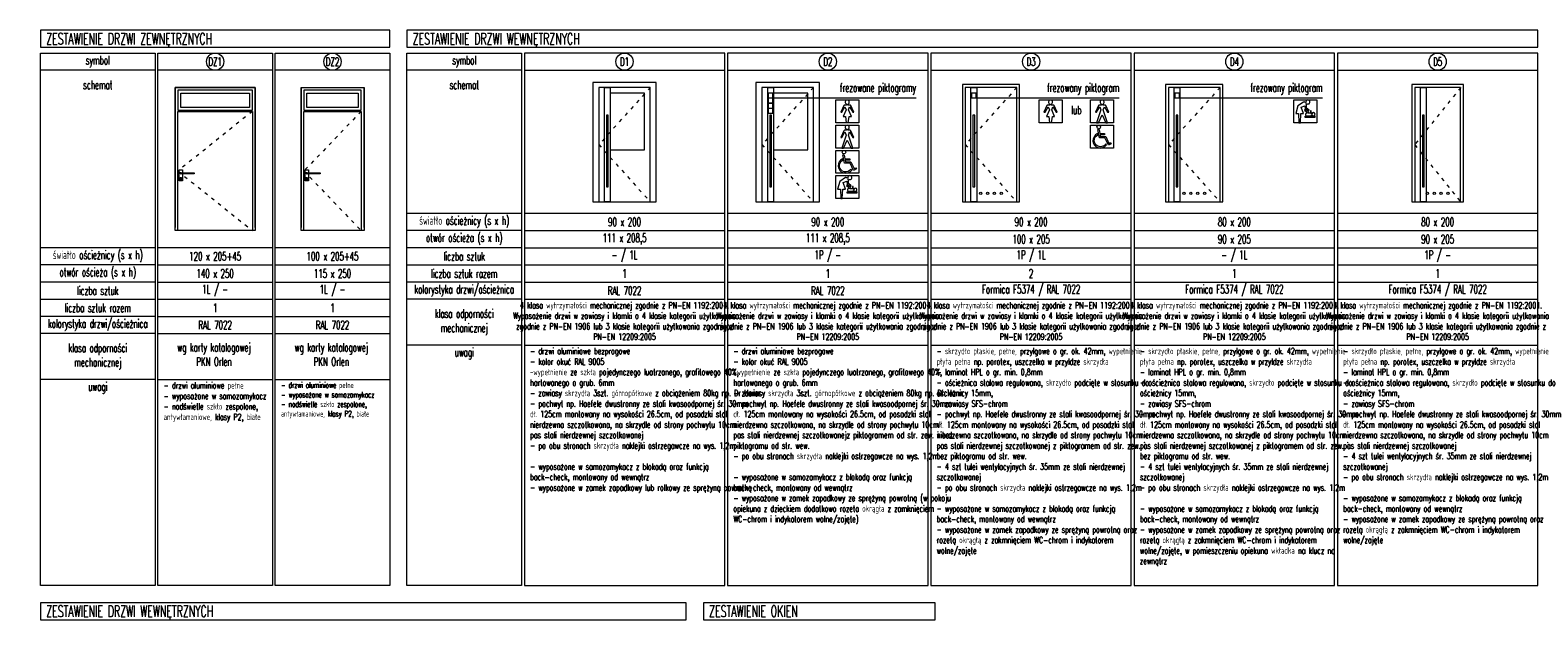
# Model space of a CAD drawing. Header units: millimetres. Extents: x -2074 to 12588, y -3630 to 101167.
# Tile 5 of 256: x -2074 to 559, y -1922 to -892. Entities that reach past the tile are written whole.
import ezdxf
from ezdxf.enums import TextEntityAlignment as Align

# ---------------------------------------------------------------- set-up
doc = ezdxf.new("R2010")
doc.units = ezdxf.units.MM
doc.linetypes.add('ACAD_ISO03W100', pattern=[30, 12, -18])
for name, color, linetype, lineweight in [('SelinAr_BUD_drzwi okna', 7, 'Continuous', 18), ('SelinAr_BUD_drzwi okna znaczniki', 7, 'Continuous', 18), ('SelinAr_BUD_opisy', 7, 'Continuous', 20)]:
    doc.layers.add(name, color=color, linetype=linetype, lineweight=lineweight)
doc.styles.add('style1', font='romans.shx', dxfattribs={"width": 0.6})

# ---------------------------------------------------------------- blocks, each defined once
blk = doc.blocks.new('dasdasd')
at = {"layer": 'SelinAr_BUD_drzwi okna znaczniki', "ltscale": 0.2}
blk.add_circle((7911.4, 111086.1), 15, dxfattribs=at)
at = {"layer": 'SelinAr_BUD_drzwi okna znaczniki', "ltscale": 0.2, "style": 'style1', "width": 0.6}
blk.add_text('D1', height=15, dxfattribs=at).set_placement((7911.4, 111086.1), align=Align.MIDDLE_CENTER)
blk = doc.blocks.new('fdfsdf')
at = {"layer": 'SelinAr_BUD_drzwi okna znaczniki', "ltscale": 0.2}
blk.add_circle((8632.2, 110214.1), 15, dxfattribs=at)
at = {"layer": 'SelinAr_BUD_drzwi okna znaczniki', "ltscale": 0.2, "style": 'style1', "width": 0.6}
blk.add_text('D2', height=15, dxfattribs=at).set_placement((8632.2, 110214.1), align=Align.MIDDLE_CENTER)
blk = doc.blocks.new('rtreter')
at = {"layer": 'SelinAr_BUD_drzwi okna znaczniki', "ltscale": 0.2}
blk.add_circle((8567.7, 110402.6), 15, dxfattribs=at)
at = {"layer": 'SelinAr_BUD_drzwi okna znaczniki', "ltscale": 0.2, "style": 'style1', "width": 0.6}
blk.add_text('D3', height=15, dxfattribs=at).set_placement((8567.7, 110402.6), align=Align.MIDDLE_CENTER)
blk = doc.blocks.new('sdfsdfsdf')
at = {"layer": 'SelinAr_BUD_drzwi okna znaczniki', "ltscale": 0.2}
blk.add_circle((8447.2, 110492.1), 15, dxfattribs=at)
at = {"layer": 'SelinAr_BUD_drzwi okna znaczniki', "ltscale": 0.2, "style": 'style1', "width": 0.6}
blk.add_text('D4', height=15, dxfattribs=at).set_placement((8447.2, 110492.1), align=Align.MIDDLE_CENTER)
blk = doc.blocks.new('GFDG')
at = {"layer": 'SelinAr_BUD_drzwi okna znaczniki', "ltscale": 0.2}
blk.add_circle((8874.4, 110805.9), 15, dxfattribs=at)
at = {"layer": 'SelinAr_BUD_drzwi okna znaczniki', "ltscale": 0.2, "style": 'style1', "width": 0.6}
blk.add_text('D5', height=15, dxfattribs=at).set_placement((8874.4, 110805.9), align=Align.MIDDLE_CENTER)
blk = doc.blocks.new('rwrewer')
at = {"layer": 'SelinAr_BUD_drzwi okna znaczniki', "ltscale": 0.2}
blk.add_circle((10455.1, 109742.6), 15, dxfattribs=at)
at = {"layer": 'SelinAr_BUD_drzwi okna znaczniki', "ltscale": 0.2, "style": 'style1', "width": 0.6}
blk.add_text('DZ1', height=15, dxfattribs=at).set_placement((10455.1, 109742.6), align=Align.MIDDLE_CENTER)
blk = doc.blocks.new('rwerwerw12')
at = {"layer": 'SelinAr_BUD_drzwi okna znaczniki', "ltscale": 0.2}
blk.add_circle((10549.2, 110200.6), 15, dxfattribs=at)
at = {"layer": 'SelinAr_BUD_drzwi okna znaczniki', "ltscale": 0.2, "style": 'style1', "width": 0.6}
blk.add_text('DZ2', height=15, dxfattribs=at).set_placement((10549.2, 110200.6), align=Align.MIDDLE_CENTER)

msp = doc.modelspace()

# ---------------------------------------------------------------- linework, layer by layer
at = {"layer": 'SelinAr_BUD_drzwi okna'}
for p, q in [((-1821.043, -992.259), (-1821.043, -1236.759)), ((-1681.043, -992.259), (-1821.043, -992.259)), ((-1821.043, -1242.259), (-1821.043, -992.259)), ((-1821.043, -992.259), (-1681.043, -992.259)), ((-1686.043, -997.259), (-1816.043, -997.259)), ((-1816.043, -997.259), (-1816.043, -1032.259)), ((-1686.043, -1032.259), (-1686.043, -997.259)), ((-1681.043, -1236.759), (-1681.043, -992.259)), ((-1681.043, -992.259), (-1681.043, -1242.259)), ((-1601.043, -992.259), (-1601.043, -1236.759)), ((-1601.043, -1242.259), (-1601.043, -992.259)), ((-1601.043, -992.259), (-1491.043, -992.259)), ((-1496.043, -997.259), (-1596.043, -997.259)), ((-1596.043, -997.259), (-1596.043, -1032.259)), ((-1496.043, -1032.259), (-1496.043, -997.259)), ((-1491.043, -1236.759), (-1491.043, -992.259)), ((-1491.043, -992.259), (-1491.043, -1242.259)), ((-1811.043, -1002.259), (-1691.043, -1002.259)), ((-1811.043, -1027.259), (-1811.043, -1002.259)), ((-1691.043, -1002.259), (-1691.043, -1027.259)), ((-1591.043, -1002.259), (-1501.043, -1002.259)), ((-1591.043, -1027.259), (-1591.043, -1002.259)), ((-1501.043, -1002.259), (-1501.043, -1027.259)), ((-1816.043, -1032.259), (-1686.043, -1032.259)), ((-1816.043, -1242.259), (-1816.043, -1034.259)), ((-1816.043, -1034.259), (-1686.043, -1034.259)), ((-1691.043, -1027.259), (-1811.043, -1027.259)), ((-1686.043, -1034.259), (-1686.043, -1242.259)), ((-1596.043, -1032.259), (-1496.043, -1032.259)), ((-1596.043, -1242.259), (-1596.043, -1034.259)), ((-1596.043, -1034.259), (-1496.043, -1034.259)), ((-1501.043, -1027.259), (-1591.043, -1027.259)), ((-1496.043, -1034.259), (-1496.043, -1242.259)), ((-1813.893, -1136.259), (-1808.193, -1136.259)), ((-1813.893, -1155.259), (-1813.893, -1136.259)), ((-1808.193, -1155.259), (-1813.893, -1155.259)), ((-1813.243, -1151.759), (-1812.949, -1150.659)), ((-1812.949, -1152.859), (-1813.243, -1151.759)), ((-1813.043, -1151.759), (-1812.775, -1150.759)), ((-1812.775, -1152.759), (-1813.043, -1151.759)), ((-1812.949, -1150.659), (-1812.143, -1149.854)), ((-1812.143, -1153.664), (-1812.949, -1152.859)), ((-1812.775, -1150.759), (-1812.043, -1150.027)), ((-1812.043, -1153.491), (-1812.775, -1152.759)), ((-1812.343, -1142.259), (-1812.169, -1141.609)), ((-1812.169, -1142.909), (-1812.343, -1142.259)), ((-1812.243, -1142.259), (-1812.083, -1141.659)), ((-1812.083, -1142.859), (-1812.243, -1142.259)), ((-1812.169, -1141.609), (-1811.693, -1141.133)), ((-1811.693, -1143.385), (-1812.169, -1142.909)), ((-1812.143, -1149.854), (-1811.043, -1149.559)), ((-1811.043, -1153.959), (-1812.143, -1153.664)), ((-1812.083, -1141.659), (-1811.643, -1141.22)), ((-1811.643, -1143.298), (-1812.083, -1142.859)), ((-1812.043, -1142.259), (-1811.909, -1141.759)), ((-1811.909, -1142.759), (-1812.043, -1142.259)), ((-1812.043, -1150.027), (-1811.043, -1149.759)), ((-1811.043, -1153.759), (-1812.043, -1153.491)), ((-1811.909, -1141.759), (-1811.543, -1141.393)), ((-1811.543, -1143.125), (-1811.909, -1142.759)), ((-1811.843, -1150.859), (-1811.736, -1150.459)), ((-1811.736, -1151.259), (-1811.843, -1150.859)), ((-1811.743, -1150.859), (-1811.65, -1150.509)), ((-1811.65, -1151.209), (-1811.743, -1150.859)), ((-1811.736, -1150.459), (-1811.443, -1150.166)), ((-1811.443, -1151.552), (-1811.736, -1151.259)), ((-1811.693, -1141.133), (-1811.043, -1140.959)), ((-1811.043, -1143.559), (-1811.693, -1143.385)), ((-1811.65, -1150.509), (-1811.393, -1150.253)), ((-1811.393, -1151.465), (-1811.65, -1151.209)), ((-1811.643, -1141.22), (-1811.043, -1141.059)), ((-1811.043, -1143.459), (-1811.643, -1143.298)), ((-1811.543, -1141.393), (-1811.043, -1141.259)), ((-1811.043, -1143.259), (-1811.543, -1143.125)), ((-1811.443, -1150.166), (-1811.043, -1150.059)), ((-1811.043, -1151.659), (-1811.443, -1151.552)), ((-1811.393, -1150.253), (-1811.043, -1150.159)), ((-1811.043, -1151.559), (-1811.393, -1151.465)), ((-1811.043, -1140.959), (-1810.393, -1141.133)), ((-1811.043, -1141.059), (-1810.443, -1141.22)), ((-1811.043, -1141.259), (-1808.543, -1141.259)), ((-1808.543, -1143.259), (-1811.043, -1143.259)), ((-1810.443, -1143.298), (-1811.043, -1143.459)), ((-1810.393, -1143.385), (-1811.043, -1143.559)), ((-1811.043, -1149.559), (-1809.943, -1149.854)), ((-1811.043, -1149.759), (-1810.043, -1150.027)), ((-1811.043, -1150.059), (-1810.643, -1150.166)), ((-1811.043, -1150.159), (-1810.693, -1150.253)), ((-1810.693, -1151.465), (-1811.043, -1151.559)), ((-1810.643, -1151.552), (-1811.043, -1151.659)), ((-1810.043, -1153.491), (-1811.043, -1153.759)), ((-1809.943, -1153.664), (-1811.043, -1153.959)), ((-1810.693, -1150.253), (-1810.437, -1150.509)), ((-1810.437, -1151.209), (-1810.693, -1151.465)), ((-1810.643, -1150.166), (-1810.351, -1150.459)), ((-1810.351, -1151.259), (-1810.643, -1151.552)), ((-1810.443, -1141.22), (-1810.404, -1141.259)), ((-1810.404, -1143.259), (-1810.443, -1143.298)), ((-1810.437, -1150.509), (-1810.343, -1150.859)), ((-1810.343, -1150.859), (-1810.437, -1151.209)), ((-1810.393, -1141.133), (-1810.268, -1141.259)), ((-1810.268, -1143.259), (-1810.393, -1143.385)), ((-1810.351, -1150.459), (-1810.243, -1150.859)), ((-1810.243, -1150.859), (-1810.351, -1151.259)), ((-1810.043, -1150.027), (-1809.311, -1150.759)), ((-1809.311, -1152.759), (-1810.043, -1153.491)), ((-1809.943, -1149.854), (-1809.138, -1150.659)), ((-1809.138, -1152.859), (-1809.943, -1153.664)), ((-1809.311, -1150.759), (-1809.043, -1151.759)), ((-1809.043, -1151.759), (-1809.311, -1152.759)), ((-1809.138, -1150.659), (-1808.843, -1151.759)), ((-1808.843, -1151.759), (-1809.138, -1152.859)), ((-1808.543, -1141.259), (-1807.203, -1141.298)), ((-1807.203, -1143.22), (-1808.543, -1143.259)), ((-1808.193, -1136.259), (-1808.193, -1141.269)), ((-1808.193, -1143.249), (-1808.193, -1155.259)), ((-1807.203, -1141.298), (-1804.532, -1141.377)), ((-1804.532, -1143.141), (-1807.203, -1143.22)), ((-1804.532, -1141.377), (-1801.892, -1141.455)), ((-1801.892, -1143.062), (-1804.532, -1143.141)), ((-1801.892, -1141.455), (-1799.303, -1141.534)), ((-1799.303, -1142.984), (-1801.892, -1143.062)), ((-1799.303, -1141.534), (-1787.547, -1141.559)), ((-1787.547, -1142.959), (-1799.303, -1142.984)), ((-1787.547, -1141.559), (-1787.547, -1142.959)), ((-1593.893, -1136.259), (-1588.193, -1136.259)), ((-1593.893, -1155.259), (-1593.893, -1136.259)), ((-1588.193, -1155.259), (-1593.893, -1155.259)), ((-1593.243, -1151.759), (-1592.949, -1150.659)), ((-1592.949, -1152.859), (-1593.243, -1151.759)), ((-1593.043, -1151.759), (-1592.775, -1150.759)), ((-1592.775, -1152.759), (-1593.043, -1151.759)), ((-1592.949, -1150.659), (-1592.143, -1149.854)), ((-1592.143, -1153.664), (-1592.949, -1152.859)), ((-1592.775, -1150.759), (-1592.043, -1150.027)), ((-1592.043, -1153.491), (-1592.775, -1152.759)), ((-1592.343, -1142.259), (-1592.169, -1141.609)), ((-1592.169, -1142.909), (-1592.343, -1142.259)), ((-1592.243, -1142.259), (-1592.083, -1141.659)), ((-1592.083, -1142.859), (-1592.243, -1142.259)), ((-1592.169, -1141.609), (-1591.693, -1141.133)), ((-1591.693, -1143.385), (-1592.169, -1142.909)), ((-1592.143, -1149.854), (-1591.043, -1149.559)), ((-1591.043, -1153.959), (-1592.143, -1153.664)), ((-1592.083, -1141.659), (-1591.643, -1141.22)), ((-1591.643, -1143.298), (-1592.083, -1142.859)), ((-1592.043, -1142.259), (-1591.909, -1141.759)), ((-1591.909, -1142.759), (-1592.043, -1142.259)), ((-1592.043, -1150.027), (-1591.043, -1149.759)), ((-1591.043, -1153.759), (-1592.043, -1153.491)), ((-1591.909, -1141.759), (-1591.543, -1141.393)), ((-1591.543, -1143.125), (-1591.909, -1142.759)), ((-1591.843, -1150.859), (-1591.736, -1150.459)), ((-1591.736, -1151.259), (-1591.843, -1150.859)), ((-1591.743, -1150.859), (-1591.65, -1150.509)), ((-1591.65, -1151.209), (-1591.743, -1150.859)), ((-1591.736, -1150.459), (-1591.443, -1150.166)), ((-1591.443, -1151.552), (-1591.736, -1151.259)), ((-1591.693, -1141.133), (-1591.043, -1140.959)), ((-1591.043, -1143.559), (-1591.693, -1143.385)), ((-1591.65, -1150.509), (-1591.393, -1150.253)), ((-1591.393, -1151.465), (-1591.65, -1151.209)), ((-1591.643, -1141.22), (-1591.043, -1141.059)), ((-1591.043, -1143.459), (-1591.643, -1143.298)), ((-1591.543, -1141.393), (-1591.043, -1141.259)), ((-1591.043, -1143.259), (-1591.543, -1143.125)), ((-1591.443, -1150.166), (-1591.043, -1150.059)), ((-1591.043, -1151.659), (-1591.443, -1151.552)), ((-1591.393, -1150.253), (-1591.043, -1150.159)), ((-1591.043, -1151.559), (-1591.393, -1151.465)), ((-1591.043, -1140.959), (-1590.393, -1141.133)), ((-1591.043, -1141.059), (-1590.443, -1141.22)), ((-1591.043, -1141.259), (-1588.543, -1141.259)), ((-1588.543, -1143.259), (-1591.043, -1143.259)), ((-1590.443, -1143.298), (-1591.043, -1143.459)), ((-1590.393, -1143.385), (-1591.043, -1143.559)), ((-1591.043, -1149.559), (-1589.943, -1149.854)), ((-1591.043, -1149.759), (-1590.043, -1150.027)), ((-1591.043, -1150.059), (-1590.643, -1150.166)), ((-1591.043, -1150.159), (-1590.693, -1150.253)), ((-1590.693, -1151.465), (-1591.043, -1151.559)), ((-1590.643, -1151.552), (-1591.043, -1151.659)), ((-1590.043, -1153.491), (-1591.043, -1153.759)), ((-1589.943, -1153.664), (-1591.043, -1153.959)), ((-1590.693, -1150.253), (-1590.437, -1150.509)), ((-1590.437, -1151.209), (-1590.693, -1151.465)), ((-1590.643, -1150.166), (-1590.351, -1150.459)), ((-1590.351, -1151.259), (-1590.643, -1151.552)), ((-1590.443, -1141.22), (-1590.404, -1141.259)), ((-1590.404, -1143.259), (-1590.443, -1143.298)), ((-1590.437, -1150.509), (-1590.343, -1150.859)), ((-1590.343, -1150.859), (-1590.437, -1151.209)), ((-1590.393, -1141.133), (-1590.268, -1141.259)), ((-1590.268, -1143.259), (-1590.393, -1143.385)), ((-1590.351, -1150.459), (-1590.243, -1150.859)), ((-1590.243, -1150.859), (-1590.351, -1151.259)), ((-1590.043, -1150.027), (-1589.311, -1150.759)), ((-1589.311, -1152.759), (-1590.043, -1153.491)), ((-1589.943, -1149.854), (-1589.138, -1150.659)), ((-1589.138, -1152.859), (-1589.943, -1153.664)), ((-1589.311, -1150.759), (-1589.043, -1151.759)), ((-1589.043, -1151.759), (-1589.311, -1152.759)), ((-1589.138, -1150.659), (-1588.843, -1151.759)), ((-1588.843, -1151.759), (-1589.138, -1152.859)), ((-1588.543, -1141.259), (-1587.203, -1141.298)), ((-1587.203, -1143.22), (-1588.543, -1143.259)), ((-1588.193, -1136.259), (-1588.193, -1141.269)), ((-1588.193, -1143.249), (-1588.193, -1155.259)), ((-1587.203, -1141.298), (-1584.532, -1141.377)), ((-1584.532, -1143.141), (-1587.203, -1143.22)), ((-1584.532, -1141.377), (-1581.892, -1141.455)), ((-1581.892, -1143.062), (-1584.532, -1143.141)), ((-1581.892, -1141.455), (-1579.303, -1141.534)), ((-1579.303, -1142.984), (-1581.892, -1143.062)), ((-1579.303, -1141.534), (-1567.547, -1141.559)), ((-1567.547, -1142.959), (-1579.303, -1142.984)), ((-1567.547, -1141.559), (-1567.547, -1142.959)), ((-1821.043, -1242.259), (-1821.043, -1236.759)), ((-1681.043, -1236.759), (-1681.043, -1242.259)), ((-1601.043, -1242.259), (-1601.043, -1236.759)), ((-1491.043, -1236.759), (-1491.043, -1242.259)), ((-1816.043, -1242.259), (-1821.043, -1242.259)), ((-1686.043, -1242.259), (-1816.043, -1242.259)), ((-1681.043, -1242.259), (-1686.043, -1242.259)), ((-1596.043, -1242.259), (-1601.043, -1242.259)), ((-1491.043, -1242.259), (-1596.043, -1242.259)), ((-1491.043, -1242.259), (-1496.043, -1242.259))]:
    msp.add_line(p, q, dxfattribs=at)
for points in [[(-1091.543, -1192.259), (-980.543, -1192.259), (-980.543, -983.759), (-1091.543, -983.759)], [(-1081.043, -1192.259), (-991.043, -1192.259), (-991.043, -992.259), (-1081.043, -992.259)], [(-1071.043, -992.259), (-1061.043, -992.259), (-1061.043, -1192.259), (-1071.043, -1192.259)], [(-806.543, -1192.259), (-695.543, -1192.259), (-695.543, -983.759), (-806.543, -983.759)], [(-796.043, -1192.259), (-706.043, -1192.259), (-706.043, -992.259), (-796.043, -992.259)], [(-786.043, -992.259), (-776.043, -992.259), (-776.043, -1192.259), (-786.043, -1192.259)], [(-446.043, -1192.259), (-346.043, -1192.259), (-346.043, -987.259), (-446.043, -987.259)], [(-441.043, -1192.259), (-351.043, -1192.259), (-351.043, -992.259), (-441.043, -992.259)], [(-431.043, -992.259), (-421.043, -992.259), (-421.043, -1192.259), (-431.043, -1192.259)], [(-91.043, -1192.259), (8.957, -1192.259), (8.957, -987.259), (-91.043, -987.259)], [(-86.043, -1192.259), (3.957, -1192.259), (3.957, -992.259), (-86.043, -992.259)], [(-76.043, -992.259), (-66.043, -992.259), (-66.043, -1192.259), (-76.043, -1192.259)], [(338.957, -1192.259), (428.957, -1192.259), (428.957, -987.259), (338.957, -987.259)], [(343.957, -1192.259), (423.957, -1192.259), (423.957, -992.259), (343.957, -992.259)], [(353.957, -992.259), (363.957, -992.259), (363.957, -1192.259), (353.957, -1192.259)], [(-1001.043, -1002.259), (-1061.043, -1002.259), (-1061.043, -1101.294), (-1001.043, -1101.294)], [(-785.043, -1010.259), (-777.043, -1010.259), (-777.043, -1002.259), (-785.043, -1002.259)], [(-785.043, -1019.259), (-777.043, -1019.259), (-777.043, -1011.259), (-785.043, -1011.259)], [(-785.043, -1028.259), (-777.043, -1028.259), (-777.043, -1020.259), (-785.043, -1020.259)], [(-716.043, -1002.259), (-776.043, -1002.259), (-776.043, -1101.294), (-716.043, -1101.294)], [(-430.043, -1010.259), (-422.043, -1010.259), (-422.043, -1002.259), (-430.043, -1002.259)], [(-75.043, -1010.259), (-67.043, -1010.259), (-67.043, -1002.259), (-75.043, -1002.259)], [(-1067.543, -1165.759), (-1064.543, -1165.759), (-1064.543, -1040.759), (-1067.543, -1040.759)], [(-785.043, -1037.259), (-777.043, -1037.259), (-777.043, -1029.259), (-785.043, -1029.259)], [(-782.543, -1165.759), (-779.543, -1165.759), (-779.543, -1040.759), (-782.543, -1040.759)], [(-427.543, -1165.759), (-424.543, -1165.759), (-424.543, -1040.759), (-427.543, -1040.759)], [(-72.543, -1165.759), (-69.543, -1165.759), (-69.543, -1040.759), (-72.543, -1040.759)], [(357.457, -1165.759), (360.457, -1165.759), (360.457, -1040.759), (357.457, -1040.759)]]:
    msp.add_lwpolyline(points, close=True, dxfattribs=at)
at = {"layer": 'SelinAr_BUD_drzwi okna', "linetype": 'ACAD_ISO03W100', "ltscale": 0.5}
for points in [[(-991.043, -992.259), (-1081.043, -1092.259), (-991.043, -1192.259)], [(-706.043, -992.259), (-796.043, -1092.259), (-706.043, -1192.259)], [(-351.043, -992.259), (-441.043, -1092.259), (-351.043, -1192.259)], [(3.957, -992.259), (-86.043, -1092.259), (3.957, -1192.259)], [(424.248, -992.259), (343.957, -1092.259), (423.957, -1192.259)], [(-1686.043, -1034.259), (-1816.043, -1138.259), (-1686.043, -1242.259)], [(-1496.043, -1034.259), (-1596.043, -1138.259), (-1496.043, -1242.259)]]:
    msp.add_lwpolyline(points, dxfattribs=at)
at = {"layer": 'SelinAr_BUD_drzwi okna'}
for centre in [(-414.043, -1177.259), (-402.043, -1177.259), (-390.043, -1177.259), (-378.043, -1177.259), (-59.043, -1177.259), (-47.043, -1177.259), (-35.043, -1177.259), (-23.043, -1177.259), (365.957, -1177.259), (377.957, -1177.259), (389.957, -1177.259), (401.957, -1177.259)]:
    msp.add_circle(centre, 2, dxfattribs=at)
at = {"layer": 'SelinAr_BUD_opisy'}
for p, q in [((-1856.043, -962.259), (-2056.043, -962.259)), ((-1651.043, -962.259), (-1851.043, -962.259)), ((-1446.043, -962.259), (-1646.043, -962.259)), ((-1216.043, -962.259), (-1416.043, -962.259)), ((-1211.043, -962.259), (-861.043, -962.259)), ((-856.043, -962.259), (-506.043, -962.259)), ((-501.043, -962.259), (-151.043, -962.259)), ((-146.043, -962.259), (203.957, -962.259)), ((208.957, -962.259), (558.957, -962.259)), ((208.957, -962.259), (558.957, -962.259)), ((-1216.043, -1212.259), (-1416.043, -1212.259)), ((-861.043, -1212.259), (-1211.043, -1212.259)), ((-506.043, -1212.259), (-856.043, -1212.259)), ((-151.043, -1212.259), (-501.043, -1212.259)), ((203.957, -1212.259), (-146.043, -1212.259)), ((558.957, -1212.259), (208.957, -1212.259)), ((-1216.043, -1242.259), (-1416.043, -1242.259)), ((-1211.043, -1242.259), (-861.043, -1242.259)), ((-856.043, -1242.259), (-506.043, -1242.259)), ((-501.043, -1242.259), (-151.043, -1242.259)), ((-146.043, -1242.259), (203.957, -1242.259)), ((208.957, -1242.259), (558.957, -1242.259)), ((-1856.043, -1272.259), (-2056.043, -1272.259)), ((-1651.043, -1272.259), (-1851.043, -1272.259)), ((-1446.043, -1272.259), (-1646.043, -1272.259)), ((-1216.043, -1272.259), (-1416.043, -1272.259)), ((-1211.043, -1272.259), (-861.043, -1272.259)), ((-856.043, -1272.259), (-506.043, -1272.259)), ((-501.043, -1272.259), (-151.043, -1272.259)), ((-146.043, -1272.259), (203.957, -1272.259)), ((208.957, -1272.259), (558.957, -1272.259)), ((-1856.043, -1302.259), (-2056.043, -1302.259)), ((-1851.043, -1302.259), (-1651.043, -1302.259)), ((-1646.043, -1302.259), (-1446.043, -1302.259)), ((-1416.043, -1302.259), (-1216.043, -1302.259)), ((-1211.043, -1302.259), (-861.043, -1302.259)), ((-856.043, -1302.259), (-506.043, -1302.259)), ((-501.043, -1302.259), (-151.043, -1302.259)), ((-146.043, -1302.259), (203.957, -1302.259)), ((208.957, -1302.259), (558.957, -1302.259)), ((-1856.043, -1332.259), (-2056.043, -1332.259)), ((-1851.043, -1332.259), (-1651.043, -1332.259)), ((-1646.043, -1332.259), (-1446.043, -1332.259)), ((-1216.043, -1332.259), (-1416.043, -1332.259)), ((-1211.043, -1332.259), (-861.043, -1332.259)), ((-856.043, -1332.259), (-506.043, -1332.259)), ((-501.043, -1332.259), (-151.043, -1332.259)), ((-146.043, -1332.259), (203.957, -1332.259)), ((208.957, -1332.259), (558.957, -1332.259)), ((-2056.043, -1362.259), (-1856.043, -1362.259)), ((-1851.043, -1362.259), (-1651.043, -1362.259)), ((-1646.043, -1362.259), (-1446.043, -1362.259)), ((-1216.043, -1362.259), (-1416.043, -1362.259)), ((-1211.043, -1362.259), (-861.043, -1362.259)), ((-856.043, -1362.259), (-506.043, -1362.259)), ((-501.043, -1362.259), (-151.043, -1362.259)), ((-146.043, -1362.259), (203.957, -1362.259)), ((208.957, -1362.259), (558.957, -1362.259)), ((-1856.043, -1392.259), (-2056.043, -1392.259)), ((-1851.043, -1392.259), (-1651.043, -1392.259)), ((-1646.043, -1392.259), (-1446.043, -1392.259)), ((-1856.043, -1422.259), (-2056.043, -1422.259)), ((-1851.043, -1422.259), (-1651.043, -1422.259)), ((-1646.043, -1422.259), (-1446.043, -1422.259)), ((-1216.043, -1442.259), (-1416.043, -1442.259)), ((-1211.043, -1442.259), (-861.043, -1442.259)), ((-856.043, -1442.259), (-506.043, -1442.259)), ((-501.043, -1442.259), (-151.043, -1442.259)), ((-146.043, -1442.259), (203.957, -1442.259)), ((208.957, -1442.259), (558.957, -1442.259)), ((-1856.043, -1502.259), (-2056.043, -1502.259)), ((-1851.043, -1502.259), (-1651.043, -1502.259)), ((-1646.043, -1502.259), (-1446.043, -1502.259))]:
    msp.add_line(p, q, dxfattribs=at)
for points in [[(-2056.043, -922.259), (-1446.043, -922.259), (-1446.043, -892.259), (-2056.043, -892.259)], [(-1416.043, -922.259), (558.957, -922.259), (558.957, -892.259), (-1416.043, -892.259)], [(-2056.043, -932.259), (-1856.043, -932.259), (-1856.043, -1862.259), (-2056.043, -1862.259)], [(-1851.043, -932.259), (-1651.043, -932.259), (-1651.043, -1862.259), (-1851.043, -1862.259)], [(-1646.043, -932.259), (-1446.043, -932.259), (-1446.043, -1862.259), (-1646.043, -1862.259)], [(-1416.043, -932.259), (-1216.043, -932.259), (-1216.043, -1862.259), (-1416.043, -1862.259)], [(-861.043, -932.259), (-1211.043, -932.259), (-1211.043, -1862.259), (-861.043, -1862.259)], [(-506.043, -932.259), (-856.043, -932.259), (-856.043, -1862.259), (-506.043, -1862.259)], [(-151.043, -932.259), (-501.043, -932.259), (-501.043, -1862.259), (-151.043, -1862.259)], [(203.957, -932.259), (-146.043, -932.259), (-146.043, -1862.259), (203.957, -1862.259)], [(558.957, -932.259), (208.957, -932.259), (208.957, -1862.259), (558.957, -1862.259)], [(-667.043, -1014.259), (-627.043, -1014.259), (-627.043, -1054.259), (-667.043, -1054.259)], [(-312.043, -1014.259), (-272.043, -1014.259), (-272.043, -1054.259), (-312.043, -1054.259)], [(-222.043, -1014.259), (-182.043, -1014.259), (-182.043, -1054.259), (-222.043, -1054.259)], [(132.957, -1014.259), (172.957, -1014.259), (172.957, -1054.259), (132.957, -1054.259)], [(152.488, -1042.71), (169.39, -1042.71), (169.39, -1045.02), (152.488, -1045.02)], [(-667.043, -1058.259), (-627.043, -1058.259), (-627.043, -1098.259), (-667.043, -1098.259)], [(-222.043, -1058.259), (-182.043, -1058.259), (-182.043, -1098.259), (-222.043, -1098.259)], [(-209.555, -1066.027), (-207.337, -1066.027), (-206.086, -1072.957), (-197.797, -1072.957), (-197.797, -1075.267), (-205.659, -1075.267), (-205.133, -1078.101), (-195.693, -1078.101), (-190.119, -1090.069), (-187.19, -1088.599), (-186.139, -1090.594), (-190.973, -1093.219), (-197.157, -1080.306), (-206.825, -1080.306)], [(-667.043, -1102.259), (-627.043, -1102.259), (-627.043, -1142.259), (-667.043, -1142.259)], [(-654.555, -1110.027), (-652.337, -1110.027), (-651.086, -1116.957), (-642.797, -1116.957), (-642.797, -1119.267), (-650.659, -1119.267), (-650.133, -1122.101), (-640.693, -1122.101), (-635.119, -1134.069), (-632.19, -1132.599), (-631.139, -1134.594), (-635.973, -1137.219), (-642.157, -1124.306), (-651.825, -1124.306)], [(-667.043, -1146.259), (-627.043, -1146.259), (-627.043, -1186.259), (-667.043, -1186.259)], [(-647.512, -1174.71), (-630.61, -1174.71), (-630.61, -1177.02), (-647.512, -1177.02)], [(-2056.043, -1922.259), (-928.362, -1922.259), (-928.362, -1892.259), (-2056.043, -1892.259)], [(-898.362, -1922.259), (-493.362, -1922.259), (-493.362, -1892.259), (-898.362, -1892.259)]]:
    msp.add_lwpolyline(points, close=True, dxfattribs=at)
for points in [[(-777.043, -1010.259), (-695.543, -1010.259), (-677.043, -1010.259), (-527.043, -1010.259)], [(-422.043, -1010.259), (-340.543, -1010.259), (-322.043, -1010.259), (-172.043, -1010.259)], [(-67.043, -1010.259), (14.457, -1010.259), (32.957, -1010.259), (182.957, -1010.259)]]:
    msp.add_lwpolyline(points, dxfattribs=at)
for points in [[(-645.318, -1054.259), (-643.739, -1043.131), (-639.904, -1043.131), (-644.912, -1031.431), (-643.001, -1025.913), (-637.441, -1035.572), (-635.55, -1035.572), (-640.796, -1023.865, 0.28555166), (-642.062, -1023.079), (-645.944, -1023.079), (-645.944, -1021.408, 0.85562162), (-647.046, -1014.369, 0.85562162), (-648.148, -1021.408), (-648.148, -1023.079), (-652.029, -1023.079, 0.28555166), (-653.295, -1023.865), (-658.541, -1035.572), (-656.65, -1035.572), (-651.091, -1025.913), (-649.179, -1031.431), (-654.188, -1043.131), (-650.352, -1043.131), (-648.773, -1054.259)], [(-290.318, -1054.259), (-288.739, -1043.131), (-284.904, -1043.131), (-289.912, -1031.431), (-288.001, -1025.913), (-282.441, -1035.572), (-280.55, -1035.572), (-285.796, -1023.865, 0.28555166), (-287.062, -1023.079), (-290.944, -1023.079), (-290.944, -1021.408, 0.85562162), (-292.046, -1014.369, 0.85562162), (-293.148, -1021.408), (-293.148, -1023.079), (-297.029, -1023.079, 0.28555166), (-298.295, -1023.865), (-303.541, -1035.572), (-301.65, -1035.572), (-296.091, -1025.913), (-294.179, -1031.431), (-299.188, -1043.131), (-295.352, -1043.131), (-293.773, -1054.259)], [(-201.998, -1040.19), (-195.534, -1054.259), (-192.444, -1054.259), (-199.914, -1031.431), (-198.003, -1025.913), (-192.443, -1035.572), (-190.553, -1035.572), (-195.799, -1023.865, 0.28555166), (-197.064, -1023.079), (-200.946, -1023.079), (-200.946, -1021.408, 0.85562162), (-202.048, -1014.369, 0.85562162), (-203.15, -1021.408), (-203.15, -1023.079), (-207.032, -1023.079, 0.28555166), (-208.297, -1023.865), (-213.543, -1035.572), (-211.653, -1035.572), (-206.093, -1025.913), (-204.182, -1031.431), (-211.618, -1054.259), (-208.486, -1054.259), (-201.998, -1040.19)], [(-646.998, -1084.19), (-640.534, -1098.259), (-637.444, -1098.259), (-644.914, -1075.431), (-643.003, -1069.913), (-637.443, -1079.572), (-635.553, -1079.572), (-640.799, -1067.865, 0.28555166), (-642.064, -1067.079), (-645.946, -1067.079), (-645.946, -1065.408, 0.85562162), (-647.048, -1058.369, 0.85562162), (-648.15, -1065.408), (-648.15, -1067.079), (-652.032, -1067.079, 0.28555166), (-653.297, -1067.865), (-658.543, -1079.572), (-656.653, -1079.572), (-651.093, -1069.913), (-649.182, -1075.431), (-656.618, -1098.259), (-653.486, -1098.259), (-646.998, -1084.19)]]:
    msp.add_lwpolyline(points, format="xyb", dxfattribs=at)
for points in [[(153.892, -1018.56), (152.798, -1019.298), (152.073, -1018.144, 0.36618924), (149.656, -1017.776), (139.674, -1024.338), (136.106, -1037.776), (140.94, -1037.776), (141.675, -1054.259), (144.201, -1054.259), (145.035, -1037.776), (149.869, -1037.776), (145.874, -1026.647), (152.073, -1024.18), (152.599, -1029.587), (159.096, -1033.156), (159.829, -1032.207), (154.803, -1028.327), (154.902, -1022.973), (154.589, -1021.819), (153.964, -1020.979), (154.886, -1020.373, 6.75442375)], [(164.556, -1040.191, 6.35655625), (164.357, -1038.511), (163.618, -1038.511), (163.092, -1033.156), (162.153, -1033.156), (161.627, -1037.461), (157.205, -1037.461), (158.471, -1034.626), (152.172, -1031.058), (151.646, -1031.844), (155.528, -1035.256), (153.964, -1037.567, 0.59316132), (155.215, -1041.765), (162.466, -1041.765, 0.54088353), (163.618, -1040.454), (163.618, -1040.191)], [(-210.28, -1073.062, 1.2999254), (-194.214, -1092.799), (-195.693, -1091.015, -1.30330399), (-209.754, -1075.267)], [(-655.28, -1117.062, 1.2999254), (-639.214, -1136.799), (-640.693, -1135.015, -1.30330399), (-654.754, -1119.267)], [(-646.108, -1150.56), (-647.202, -1151.298), (-647.927, -1150.144, 0.36618924), (-650.344, -1149.776), (-660.326, -1156.338), (-663.894, -1169.776), (-659.06, -1169.776), (-658.325, -1186.259), (-655.799, -1186.259), (-654.965, -1169.776), (-650.131, -1169.776), (-654.126, -1158.647), (-647.927, -1156.18), (-647.401, -1161.587), (-640.904, -1165.156), (-640.171, -1164.207), (-645.197, -1160.327), (-645.098, -1154.973), (-645.411, -1153.819), (-646.036, -1152.979), (-645.114, -1152.373, 6.75442375)], [(-635.444, -1172.191, 6.35655625), (-635.643, -1170.511), (-636.382, -1170.511), (-636.908, -1165.156), (-637.847, -1165.156), (-638.373, -1169.461), (-642.795, -1169.461), (-641.529, -1166.626), (-647.828, -1163.058), (-648.354, -1163.844), (-644.472, -1167.256), (-646.036, -1169.567, 0.59316132), (-644.785, -1173.765), (-637.534, -1173.765, 0.54088353), (-636.382, -1172.454), (-636.382, -1172.191)]]:
    msp.add_lwpolyline(points, format="xyb", close=True, dxfattribs=at)
for centre in [(-207.86, -1061.408), (-652.86, -1105.408)]:
    msp.add_circle(centre, 3.149, dxfattribs=at)

# ---------------------------------------------------------------- block references
at = {"layer": 'SelinAr_BUD_drzwi okna znaczniki'}
for name, p in [('rwrewer', (-12206.149, -110689.898)), ('rwerwerw12', (-12095.249, -111147.899)), ('dasdasd', (-8947.487, -112033.399)), ('fdfsdf', (-9313.26, -111161.399)), ('rtreter', (-8893.749, -111349.899)), ('sdfsdfsdf', (-8418.249, -111439.399)), ('GFDG', (-8490.426, -111753.2))]:
    msp.add_blockref(name, p, dxfattribs=at)

# ---------------------------------------------------------------- texts
at = {"layer": 'SelinAr_BUD_opisy', "linetype": 'Continuous', "ltscale": 0.2, "style": 'style1', "width": 0.6}
for s, p in [('ZESTAWIENIE DRZWI ZEWNĘTRZNYCH', (-2046.043, -907.259)), ('ZESTAWIENIE DRZWI WEWNĘTRZNYCH', (-1406.043, -907.259)), ('ZESTAWIENIE DRZWI WEWNĘTRZNYCH', (-2046.043, -1907.259)), ('ZESTAWIENIE OKIEN', (-888.362, -1907.259))]:
    msp.add_text(s, height=20, dxfattribs=at).set_placement(p, align=Align.MIDDLE_LEFT)
at = {"layer": 'SelinAr_BUD_opisy', "char_height": 15, "style": 'style1'}
for s, insert, attachment_point in [('symbol', (-1956.043, -937.226), 2), ('symbol', (-1316.043, -937.226), 2), ('frezowane piktogramy', (-527.043, -995.259), 6), ('frezowany piktogram', (-172.043, -995.259), 6), ('frezowany piktogram', (182.957, -995.259), 6), ('lub', (-247.043, -1031.759), 5), ('90 x 200', (-1036.043, -1227.259), 5), ('90 x 200', (-681.043, -1227.259), 5), ('90 x 200', (-326.043, -1227.259), 5), ('80 x 200', (28.957, -1227.259), 5), ('80 x 200', (383.957, -1227.259), 5), ('111 x 208,5', (-1036.043, -1257.259), 5), ('111 x 208,5', (-681.043, -1257.259), 5), ('100 x 205', (-326.043, -1257.259), 5), ('90 x 205', (28.957, -1257.259), 5), ('90 x 205', (383.957, -1257.259), 5), ('100 x 205+45', (-1546.043, -1287.259), 5), ('- / 1L', (-1036.043, -1287.259), 5), ('1P / -', (-681.043, -1287.259), 5), ('1P / 1L', (-326.043, -1287.259), 5), ('- / 1L', (28.957, -1287.259), 5), ('1P / -', (383.957, -1287.259), 5), ('140 x 250', (-1751.043, -1317.259), 5), ('115 x 250', (-1546.043, -1317.259), 5), ('1', (383.957, -1317.259), 5), ('1L / -', (-1751.043, -1347.259), 5), ('1L / -', (-1546.043, -1347.259), 5), ('1', (-1751.043, -1377.259), 5), ('1', (-1546.043, -1377.259), 5), ('klasa odporności\\Pmechanicznej', (-1316.043, -1402.259), 5), ('klasa odporności\\Pmechanicznej', (-1956.043, -1462.259), 5), ('wg karty katalogowej \\PPKN Orlen', (-1753.144, -1458.748), 5), ('wg karty katalogowej \\PPKN Orlen', (-1548.144, -1458.748), 5)]:
    msp.add_mtext(s, dxfattribs=dict(at, insert=insert, attachment_point=attachment_point))
at = {"layer": 'SelinAr_BUD_opisy', "char_height": 15, "attachment_point": 2, "line_spacing_factor": 0.93983, "style": 'style1'}
for insert in [(-1956.043, -980.226), (-1316.043, -980.226)]:
    msp.add_mtext('schemat', dxfattribs=dict(at, insert=insert))
at = {"layer": 'SelinAr_BUD_opisy', "char_height": 15, "attachment_point": 5, "line_spacing_factor": 0.93983, "style": 'style1'}
for s, insert, width in [('światło ościeżnicy (s x h)', (-1316.043, -1227.259), 253.23768), ('światło ościeżnicy (s x h)', (-1956.043, -1287.259), 253.23768), ('otwór ościeża (s x h)', (-1316.043, -1257.259), 363.9162), ('liczba sztuk ', (-1316.043, -1287.259), 168.30043), ('otwór ościeża (s x h)', (-1956.043, -1317.259), 363.9162), ('liczba sztuk razem', (-1316.043, -1317.259), 168.30043), ('liczba sztuk ', (-1956.043, -1347.259), 168.30043), ('kolorystyka drzwi/ościeżnica', (-1316.043, -1347.259), 227.40589), ('liczba sztuk razem', (-1956.043, -1377.259), 168.30043), ('kolorystyka drzwi/ościeżnica', (-1956.043, -1407.259), 227.40589), ('uwagi', (-1316.043, -1457.259), 227.40589), ('uwagi', (-1956.043, -1517.259), 227.40589)]:
    msp.add_mtext(s, dxfattribs=dict(at, insert=insert, width=width))
at = {"layer": 'SelinAr_BUD_opisy', "style": 'style1'}
for s, insert, char_height, width, attachment_point in [('120 x 205+45', (-1751.043, -1287.259), 15, 133.246, 5), ('1', (-1036.043, -1317.259), 15, 26.01807, 5), ('1', (-681.043, -1317.259), 15, 53.60836, 5), ('2', (-326.043, -1317.259), 15, 84.82094, 5), ('1', (28.957, -1317.259), 15, 84.82094, 5), ('RAL 7022', (-1036.043, -1347.259), 15, 215.02231, 5), ('RAL 7022', (-681.043, -1347.259), 15, 215.02231, 5), ('Formica F5374 / RAL 7022', (-326.043, -1347.259), 15, 628.66215, 5), ('Formica F5374 / RAL 7022', (28.957, -1347.259), 15, 628.66215, 5), ('Formica F5374 / RAL 7022', (383.957, -1347.259), 15, 628.66215, 5), ('4 klasa wytrzymałości mechanicznej zgodnie z PN-EN 1192:2001. Wyposażenie drzwi w zawiasy i klamki o 4 klasie kategorii użytkowania zgodnie z PN-EN 1906 lub 3 klasie kategorii użytkowania zgodnie z PN-EN 12209:2005', (-1036.043, -1367.259), 11, 350, 2), ('4 klasa wytrzymałości mechanicznej zgodnie z PN-EN 1192:2001. Wyposażenie drzwi w zawiasy i klamki o 4 klasie kategorii użytkowania zgodnie z PN-EN 1906 lub 3 klasie kategorii użytkowania zgodnie z PN-EN 12209:2005', (-681.043, -1367.259), 11, 350, 2), ('4 klasa wytrzymałości mechanicznej zgodnie z PN-EN 1192:2001. Wyposażenie drzwi w zawiasy i klamki o 4 klasie kategorii użytkowania zgodnie z PN-EN 1906 lub 3 klasie kategorii użytkowania zgodnie z PN-EN 12209:2005', (-326.043, -1367.259), 11, 350, 2), ('4 klasa wytrzymałości mechanicznej zgodnie z PN-EN 1192:2001. Wyposażenie drzwi w zawiasy i klamki o 4 klasie kategorii użytkowania zgodnie z PN-EN 1906 lub 3 klasie kategorii użytkowania zgodnie z PN-EN 12209:2005', (28.957, -1367.259), 11, 350, 2), ('4 klasa wytrzymałości mechanicznej zgodnie z PN-EN 1192:2001. Wyposażenie drzwi w zawiasy i klamki o 4 klasie kategorii użytkowania zgodnie z PN-EN 1906 lub 3 klasie kategorii użytkowania zgodnie z PN-EN 12209:2005', (383.957, -1367.259), 11, 350, 2), ('RAL 7022', (-1751.043, -1407.259), 15, 215.02231, 5), ('RAL 7022', (-1546.043, -1407.259), 15, 215.02231, 5), ('- drzwi aluminiowe bezprogowe\\P- kolor okuć RAL 9005 \\P-wypełnienie ze szkła pojedynczego luatrzanego, grafitowego 40%, hartowanego o grub. 6mm\\P- zawiasy skrzydła 3szt. górnopółkowe z obciążeniem 80kg np. Dr Hann\\P- pochwyt np. Haefele dwustronny ze stali kwasoodpornej śr. 30mm dł. 125cm montowany na wysokości 26.5cm, od posadzki stal nierdzewna szczotkowana, na skrzydle od strony pochwytu 10cm pas stali nierdzewnej szczotkowanej\\P- po obu stronach skrzydła naklejki ostrzegawcze na wys. 1,2m\\P\\P- wyposażone w samozamykacz z blokadą oraz funkcją back-check, montowany od wewnątrz\\P- wyposażone w zamek zapadkowy lub rolkowy ze sprężyną powrotną  ', (-1201.043, -1447.259), 11, 340, 1), ('- drzwi aluminiowe bezprogowe\\P- kolor okuć RAL 9005 \\P-wypełnienie ze szkła pojedynczego luatrzanego, grafitowego 40%, hartowanego o grub. 6mm\\P- zawiasy skrzydła 3szt. górnopółkowe z obciążeniem 80kg np. Dr Hann\\P- pochwyt np. Haefele dwustronny ze stali kwasoodpornej śr. 30mm dł. 125cm montowany na wysokości 26.5cm, od posadzki stal nierdzewna szczotkowana, na skrzydle od strony pochwytu 10cm pas stali nierdzewnej szczotkowanejz piktogramem od str. zew. i bez piktogramu od str. wew.\\P- po obu stronach skrzydła naklejki ostrzegawcze na wys. 1,2m\\P\\P- wyposażone w samozamykacz z blokadą oraz funkcją back-check, montowany od wewnątrz\\P- wyposażone w zamek zapadkowy ze sprężyną powrotną (w pokoju opiekuna z dzieckiem dodatkowo rozeta okrągła z zamknięciem WC-chrom i indykatorem wolne/zajęte)  \\P\\P\\P\\P ', (-846.043, -1447.259), 11, 340, 1), ('- skrzydło płaskie, pełne, przylgowe o gr. ok. 42mm, wypełnienie płyta pełna np. porotex, uszczelka w przyldze skrzydła \\P- laminat HPL o gr. min. 0,8mm\\P- ościeżnica stalowa regulowana, skrzydło podcięte w stosunku do ościeżnicy 15mm,\\P- zawiasy SFS-chrom \\P- pochwyt np. Haefele dwustronny ze stali kwasoodpornej śr. 30mm dł. 125cm montowany na wysokości 26.5cm, od posadzki stal nierdzewna szczotkowana, na skrzydle od strony pochwytu 10cm pas stali nierdzewnej szczotkowanej z piktogramem od str. zew. i bez piktogramu od str. wew. \\P- 4 szt tulei wentylacyjnych śr. 35mm ze stali nierdzewnej szczotkowanej\\P- po obu stronach skrzydła naklejki ostrzegawcze na wys. 1,2m\\P\\P- wyposażone w samozamykacz z blokadą oraz funkcją back-check, montowany od wewnątrz\\P- wyposażone w zamek zapadkowy ze sprężyną powrotną oraz rozetą okrągłą z zakmnięciem WC-chrom i indykatorem wolne/zajęte', (-491.043, -1447.259), 11, 340, 1), ('- skrzydło płaskie, pełne, przylgowe o gr. ok. 42mm, wypełnienie płyta pełna np. porotex, uszczelka w przyldze skrzydła \\P- laminat HPL o gr. min. 0,8mm\\P- ościeżnica stalowa regulowana, skrzydło podcięte w stosunku do ościeżnicy 15mm,\\P- zawiasy SFS-chrom \\P- pochwyt np. Haefele dwustronny ze stali kwasoodpornej śr. 30mm dł. 125cm montowany na wysokości 26.5cm, od posadzki stal nierdzewna szczotkowana, na skrzydle od strony pochwytu 10cm pas stali nierdzewnej szczotkowanej z piktogramem od str. zew. i bez piktogramu od str. wew. \\P- 4 szt tulei wentylacyjnych śr. 35mm ze stali nierdzewnej szczotkowanej\\P- po obu stronach skrzydła naklejki ostrzegawcze na wys. 1,2m\\P\\P- wyposażone w samozamykacz z blokadą oraz funkcją back-check, montowany od wewnątrz\\P- wyposażone w zamek zapadkowy ze sprężyną powrotną oraz rozetą okrągłą z zakmnięciem WC-chrom i indykatorem wolne/zajęte, w pomieszczeniu opiekuna wkładka na klucz na zewnątrz', (-136.043, -1447.259), 11, 340, 1), ('- skrzydło płaskie, pełne, przylgowe o gr. ok. 42mm, wypełnienie płyta pełna np. porotex, uszczelka w przyldze skrzydła \\P- laminat HPL o gr. min. 0,8mm\\P- ościeżnica stalowa regulowana, skrzydło podcięte w stosunku do ościeżnicy 15mm,\\P- zawiasy SFS-chrom \\P- pochwyt np. Haefele dwustronny ze stali kwasoodpornej śr. 30mm dł. 125cm montowany na wysokości 26.5cm, od posadzki stal nierdzewna szczotkowana, na skrzydle od strony pochwytu 10cm pas stali nierdzewnej szczotkowanej \\P- 4 szt tulei wentylacyjnych śr. 35mm ze stali nierdzewnej szczotkowanej\\P- po obu stronach skrzydła naklejki ostrzegawcze na wys. 1,2m\\P\\P- wyposażone w samozamykacz z blokadą oraz funkcją back-check, montowany od wewnątrz\\P- wyposażone w zamek zapadkowy ze sprężyną powrotną oraz rozetą okrągłą z zakmnięciem WC-chrom i indykatorem wolne/zajęte', (218.957, -1447.259), 11, 340, 1), ('- drzwi aluminiowe pełne\\P- wyposażone w samozamykacz\\P- nadświetle szkło zespolone, antywłamaniowe, klasy P2, białe ', (-1841.043, -1507.259), 11, 187.48435, 1), ('- drzwi aluminiowe pełne\\P- wyposażone w samozamykacz\\P- nadświetle szkło zespolone, antywłamaniowe, klasy P2, białe ', (-1636.043, -1507.259), 10, 176.09941, 1)]:
    msp.add_mtext(s, dxfattribs=dict(at, insert=insert, char_height=char_height, width=width, attachment_point=attachment_point))

doc.saveas('drawing.dxf')
